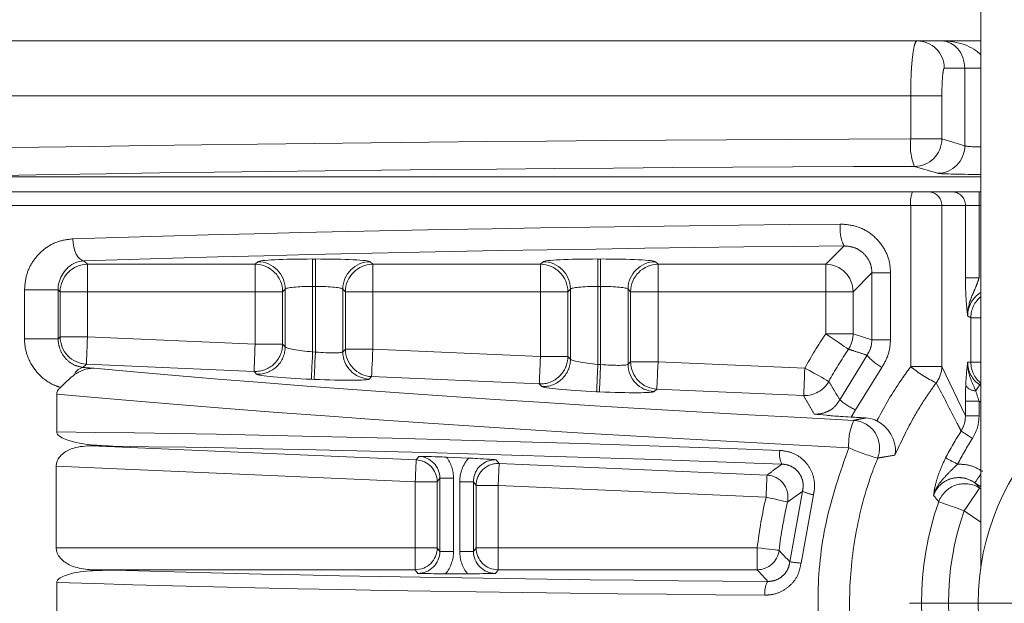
# Model space of a CAD drawing. Header units: millimetres. Extents: x 2 to 601, y 5 to 415.
# Tile 46 of 139: x 213.25 to 216.83, y 201.5 to 203.63. Entities that reach past the tile are written whole.
import ezdxf

# ---------------------------------------------------------------- set-up
doc = ezdxf.new("R2010")
doc.units = ezdxf.units.MM
doc.linetypes.add('PHANTOM', pattern=[12.7, 6.35, -1.27, 1.27, -1.27, 1.27, -1.27])

# ---------------------------------------------------------------- blocks, each defined once
blk = doc.blocks.new('SW_CENTERMARKSYMBOL_1')
at = {"color": 0, "linetype": 'Continuous', "lineweight": 0}
for p, q in [((0, 0.5), (0, 1.16)), ((0, 0), (0, 0.25)), ((-0.5, 0), (-1.16, 0)), ((0, 0), (-0.25, 0)), ((0, 0), (0, -0.25)), ((0, 0), (0.25, 0)), ((0.5, 0), (1.16, 0)), ((0, -0.5), (0, -1.16))]:
    blk.add_line(p, q, dxfattribs=at)

msp = doc.modelspace()

# ---------------------------------------------------------------- linework, layer by layer
at = {"color": 7, "linetype": 'Continuous', "lineweight": 15}
for p, q in [((216.749, 201.634), (216.749, 223.3845)), ((213.179, 203.5495), (216.5157, 203.5495)), ((216.5157, 203.5495), (216.6049, 203.5495)), ((216.6049, 203.5495), (216.749, 203.5495)), ((213.179, 203.0534), (216.749, 203.0534)), ((213.0603, 202.9995), (216.4999, 202.9995)), ((216.4999, 202.9995), (216.5568, 202.9995)), ((216.5568, 202.9995), (216.6427, 202.9995)), ((216.7423, 202.9995), (216.6427, 202.9995)), ((216.7423, 202.9995), (216.749, 202.9995)), ((213.3803, 202.1242), (213.3803, 202.262)), ((213.5074, 202.074), (214.6903, 202.0223)), ((214.8816, 202.0288), (214.8011, 202.0323)), ((213.3782, 201.9996), (213.3782, 201.7017)), ((214.6868, 201.6218), (213.5074, 201.6218)), ((214.7977, 201.607), (214.878, 201.607)), ((213.3803, 201.4233), (213.3803, 201.5757))]:
    msp.add_line(p, q, dxfattribs=at)
at = {"color": 7, "linetype": 'PHANTOM', "lineweight": 0}
for p, q in [((216.6901, 203.4495), (216.6153, 203.4495)), ((216.6901, 203.1669), (216.6901, 203.4495)), ((216.6901, 203.4495), (216.749, 203.4495)), ((216.4929, 203.3495), (213.1238, 203.3495)), ((216.4929, 203.3495), (216.6066, 203.3495)), ((216.4929, 203.1919), (216.4929, 203.3495)), ((216.6066, 203.3495), (216.6066, 203.1919)), ((216.4929, 203.1919), (216.6066, 203.1919)), ((216.6066, 203.1919), (216.6901, 203.1669)), ((216.5905, 203.0669), (216.507, 203.0919)), ((213.179, 203.0534), (216.749, 203.0534)), ((216.7423, 202.9495), (216.7423, 202.9995)), ((216.4929, 202.9495), (213.062, 202.9495)), ((216.4929, 202.3621), (216.4929, 202.9495)), ((216.6066, 202.9495), (216.4929, 202.9495)), ((216.6066, 202.9495), (216.6066, 202.3621)), ((216.6925, 202.9495), (216.6066, 202.9495)), ((216.6925, 202.6852), (216.6925, 202.9495)), ((216.6925, 202.9495), (216.7423, 202.9495)), ((216.7423, 202.9495), (216.7423, 202.6852)), ((216.749, 202.9495), (216.7423, 202.9495)), ((216.1832, 202.7351), (216.2501, 202.802)), ((213.4795, 202.748), (213.4925, 202.7351)), ((214.3128, 202.7544), (214.323, 202.7544)), ((214.3128, 202.7544), (214.3128, 202.6546)), ((214.323, 202.7544), (214.323, 202.6546)), ((215.3526, 202.7544), (215.3628, 202.7544)), ((215.3526, 202.7544), (215.3526, 202.6546)), ((215.3628, 202.7544), (215.3628, 202.6546)), ((213.4925, 202.7351), (214.1037, 202.7351)), ((213.4925, 202.7351), (213.4925, 202.6352)), ((214.1037, 202.7351), (214.1131, 202.7445)), ((214.1037, 202.7351), (214.1037, 202.6352)), ((214.5228, 202.7445), (214.5322, 202.7351)), ((214.5322, 202.7351), (215.1434, 202.7351)), ((214.5322, 202.7351), (214.5322, 202.6352)), ((215.1434, 202.7351), (215.1529, 202.7445)), ((215.1434, 202.7351), (215.1434, 202.6352)), ((215.5625, 202.7445), (215.572, 202.7351)), ((215.572, 202.7351), (216.1832, 202.7351)), ((215.572, 202.6352), (215.572, 202.7351)), ((216.1832, 202.6352), (216.1832, 202.7351)), ((216.3516, 202.7037), (216.283, 202.6352)), ((216.4195, 202.7037), (216.3516, 202.7037)), ((216.3516, 202.4603), (216.3516, 202.7037)), ((216.4195, 202.7037), (216.4195, 202.4603)), ((216.6925, 202.6852), (216.7423, 202.6852)), ((213.2626, 202.464), (213.2626, 202.6425)), ((213.2626, 202.6425), (213.3853, 202.6425)), ((213.3926, 202.6352), (213.3853, 202.6425)), ((213.3853, 202.6425), (213.3853, 202.464)), ((214.213, 202.6446), (214.2035, 202.6352)), ((214.213, 202.4344), (214.213, 202.6446)), ((214.323, 202.6546), (214.3128, 202.6546)), ((214.3128, 202.6546), (214.3128, 202.4158)), ((214.323, 202.4153), (214.323, 202.6546)), ((214.4229, 202.6446), (214.4229, 202.4165)), ((214.4324, 202.6352), (214.4229, 202.6446)), ((215.2527, 202.6446), (215.2433, 202.6352)), ((215.2527, 202.389), (215.2527, 202.6446)), ((215.3628, 202.6546), (215.3526, 202.6546)), ((215.3526, 202.6546), (215.3526, 202.3704)), ((215.3628, 202.3699), (215.3628, 202.6546)), ((215.4627, 202.6446), (215.4627, 202.3711)), ((215.4721, 202.6352), (215.4627, 202.6446)), ((213.3926, 202.471), (213.3926, 202.6352)), ((213.4925, 202.6352), (213.3926, 202.6352)), ((214.1037, 202.6352), (213.4925, 202.6352)), ((213.4925, 202.6352), (213.4925, 202.471)), ((214.2035, 202.6352), (214.1037, 202.6352)), ((214.1037, 202.4443), (214.1037, 202.6352)), ((214.2035, 202.6352), (214.2035, 202.4443)), ((214.4324, 202.4256), (214.4324, 202.6352)), ((214.5322, 202.6352), (214.4324, 202.6352)), ((214.5322, 202.6352), (214.5322, 202.4256)), ((215.1434, 202.6352), (214.5322, 202.6352)), ((215.2433, 202.6352), (215.1434, 202.6352)), ((215.1434, 202.3989), (215.1434, 202.6352)), ((215.2433, 202.6352), (215.2433, 202.3989)), ((215.4721, 202.3802), (215.4721, 202.6352)), ((215.572, 202.6352), (215.4721, 202.6352)), ((215.572, 202.6352), (215.572, 202.3802)), ((216.1832, 202.6352), (215.572, 202.6352)), ((216.1832, 202.4813), (216.1832, 202.6352)), ((216.1832, 202.6352), (216.283, 202.6352)), ((216.283, 202.6352), (216.283, 202.4813)), ((216.7121, 202.5404), (216.7005, 202.5474)), ((216.7121, 202.3787), (216.7121, 202.5404)), ((216.7121, 202.5404), (216.749, 202.5404)), ((213.2626, 202.464), (213.3853, 202.464)), ((213.3853, 202.464), (213.3926, 202.471)), ((213.4925, 202.471), (213.3926, 202.471)), ((213.4925, 202.471), (214.1037, 202.4443)), ((216.283, 202.4813), (216.1832, 202.4813)), ((216.283, 202.4813), (216.3516, 202.4603)), ((216.4195, 202.4603), (216.3516, 202.4603)), ((214.2035, 202.4443), (214.1037, 202.4443)), ((214.2035, 202.4443), (214.213, 202.4344)), ((214.4229, 202.4165), (214.4324, 202.4256)), ((214.5322, 202.4256), (214.4324, 202.4256)), ((214.5322, 202.4256), (215.1434, 202.3989)), ((214.3128, 202.4158), (214.323, 202.4153)), ((215.2433, 202.3989), (215.1434, 202.3989)), ((215.2433, 202.3989), (215.2527, 202.389)), ((216.2348, 202.2412), (216.3337, 202.4038)), ((213.4881, 202.3712), (213.4754, 202.3591)), ((214.0993, 202.3445), (213.4881, 202.3712)), ((215.3526, 202.3704), (215.3628, 202.3699)), ((215.4627, 202.3711), (215.4721, 202.3802)), ((215.572, 202.3802), (215.4721, 202.3802)), ((215.572, 202.3802), (216.1071, 202.3568)), ((216.3872, 202.3585), (216.2923, 202.2041)), ((216.4929, 202.3621), (216.6066, 202.3621)), ((216.6066, 202.3621), (216.6925, 202.1831)), ((216.7005, 202.3781), (216.7121, 202.3787)), ((216.7121, 202.3787), (216.749, 202.3787)), ((214.1088, 202.3347), (214.0993, 202.3445)), ((214.3187, 202.3156), (214.3085, 202.316)), ((214.5279, 202.3258), (214.5184, 202.3168)), ((215.1391, 202.2991), (214.5279, 202.3258)), ((215.1485, 202.2893), (215.1391, 202.2991)), ((215.5676, 202.2804), (215.5582, 202.2714)), ((216.1027, 202.2571), (215.5676, 202.2804)), ((216.749, 202.2956), (216.7446, 202.2954)), ((216.7446, 202.2954), (216.749, 202.2925)), ((215.3584, 202.2702), (215.3482, 202.2706)), ((216.6925, 202.1831), (216.6925, 202.2367)), ((216.6925, 202.2367), (216.7423, 202.2367)), ((216.7423, 202.2367), (216.7423, 202.1831)), ((216.749, 202.2322), (216.7423, 202.2367)), ((216.2923, 202.2041), (216.2754, 202.1782)), ((216.6925, 202.1831), (216.7423, 202.1831)), ((214.6903, 202.0223), (214.7001, 202.035)), ((214.6868, 201.9425), (213.3782, 201.9996)), ((214.9825, 202.0227), (214.9923, 202.0092)), ((214.9923, 202.0092), (214.9888, 201.9293)), ((214.9923, 202.0092), (215.9692, 201.9665)), ((214.7765, 201.9551), (214.7668, 201.9425)), ((214.7765, 201.9551), (214.8265, 201.9551)), ((214.7765, 201.6887), (214.7765, 201.9551)), ((214.8265, 201.9551), (214.8265, 201.6887)), ((214.7668, 201.9425), (214.6868, 201.9425)), ((214.6868, 201.7017), (214.6868, 201.9425)), ((214.7668, 201.9425), (214.7668, 201.7017)), ((214.8991, 201.9428), (214.8491, 201.9428)), ((214.8491, 201.6887), (214.8491, 201.9428)), ((214.8991, 201.9428), (214.8991, 201.6887)), ((214.9089, 201.9293), (214.8991, 201.9428)), ((214.9089, 201.7017), (214.9089, 201.9293)), ((214.9089, 201.9293), (214.9888, 201.9293)), ((214.9888, 201.9293), (214.9888, 201.7017)), ((215.9657, 201.8866), (214.9888, 201.9293)), ((216.749, 201.9243), (216.727, 201.9391)), ((216.744, 201.9196), (216.749, 201.9162)), ((216.0523, 201.6508), (216.0982, 201.9076)), ((216.1381, 201.8949), (216.0932, 201.646)), ((216.749, 201.7956), (216.688, 201.8369)), ((213.3782, 201.7017), (214.6868, 201.7017)), ((214.6868, 201.7017), (214.6868, 201.6218)), ((214.6868, 201.7017), (214.7668, 201.7017)), ((214.7668, 201.7017), (214.7765, 201.6887)), ((214.7765, 201.6887), (214.8265, 201.6887)), ((214.8991, 201.6887), (214.8491, 201.6887)), ((214.8991, 201.6887), (214.9089, 201.7017)), ((214.9089, 201.7017), (214.9888, 201.7017)), ((214.9888, 201.6218), (214.9888, 201.7017)), ((214.9888, 201.7017), (215.9336, 201.7017)), ((215.9336, 201.7017), (215.9336, 201.6218)), ((214.6966, 201.6087), (214.6868, 201.6218)), ((214.9888, 201.6218), (214.979, 201.6087)), ((215.9336, 201.6218), (214.9888, 201.6218))]:
    msp.add_line(p, q, dxfattribs=at)
at = {"color": 7, "linetype": 'PHANTOM', "lineweight": 0, "flags": 128}
for points in [[(213.4384, 202.8279), (213.4395, 202.8127), (213.4421, 202.7981), (213.446, 202.7846), (213.4511, 202.7726), (213.4573, 202.7627), (213.4642, 202.7551), (213.4717, 202.7501), (213.4795, 202.748)], [(213.4925, 202.471), (213.4916, 202.4521), (213.4908, 202.434), (213.4901, 202.4171), (213.4895, 202.4022), (213.4889, 202.3898), (213.4885, 202.3803), (213.4882, 202.374), (213.4881, 202.3712)], [(216.2661, 202.4257), (216.2638, 202.4273), (216.2586, 202.4308), (216.2507, 202.4361), (216.2404, 202.443), (216.228, 202.4513), (216.2139, 202.4607), (216.1988, 202.4708), (216.1832, 202.4813)], [(214.1037, 202.4443), (214.1028, 202.4255), (214.102, 202.4073), (214.1013, 202.3904), (214.1006, 202.3755), (214.1001, 202.3631), (214.0997, 202.3536), (214.0994, 202.3473), (214.0993, 202.3445)], [(214.5322, 202.4256), (214.5314, 202.4067), (214.5306, 202.3886), (214.5299, 202.3717), (214.5292, 202.3568), (214.5287, 202.3444), (214.5283, 202.3349), (214.528, 202.3286), (214.5279, 202.3258)], [(214.3128, 202.4158), (214.312, 202.3969), (214.3112, 202.3787), (214.3105, 202.3619), (214.3098, 202.347), (214.3093, 202.3346), (214.3089, 202.325), (214.3086, 202.3188), (214.3085, 202.316)], [(214.323, 202.4153), (214.3222, 202.3965), (214.3214, 202.3783), (214.3207, 202.3615), (214.32, 202.3466), (214.3195, 202.3341), (214.3191, 202.3246), (214.3188, 202.3183), (214.3187, 202.3156)], [(215.5676, 202.2804), (215.5678, 202.2832), (215.568, 202.2895), (215.5684, 202.299), (215.569, 202.3114), (215.5696, 202.3263), (215.5704, 202.3432), (215.5712, 202.3614), (215.572, 202.3802)], [(216.1027, 202.2571), (216.1028, 202.2598), (216.1031, 202.2661), (216.1035, 202.2756), (216.1041, 202.2881), (216.1047, 202.303), (216.1054, 202.3198), (216.1062, 202.338), (216.1071, 202.3568)], [(216.1943, 202.3083), (216.1919, 202.3097), (216.1864, 202.3127), (216.1781, 202.3173), (216.1672, 202.3234), (216.1542, 202.3306), (216.1394, 202.3388), (216.1235, 202.3477), (216.1071, 202.3568)], [(216.6768, 202.1272), (216.6787, 202.126), (216.6818, 202.124), (216.686, 202.1213), (216.6911, 202.1179), (216.6971, 202.1141), (216.7038, 202.1098), (216.7109, 202.1052), (216.7181, 202.1005)], [(216.744, 201.9196), (216.7424, 201.9173), (216.7389, 201.9121), (216.7336, 201.9042), (216.7266, 201.8939), (216.7182, 201.8815), (216.7088, 201.8675), (216.6986, 201.8525), (216.688, 201.8369)], [(215.9657, 201.8866), (215.9806, 201.8832), (215.9949, 201.8799), (216.0082, 201.8769), (216.0199, 201.8742), (216.0296, 201.8719), (216.0369, 201.8702), (216.0417, 201.8692), (216.0436, 201.8687)], [(216.5951, 201.8695), (216.5994, 201.868), (216.6063, 201.8655), (216.6157, 201.8622), (216.6274, 201.8582), (216.6409, 201.8534), (216.6558, 201.8482), (216.6716, 201.8426), (216.688, 201.8369)], [(215.9336, 201.7017), (215.9488, 201.6999), (215.9634, 201.6982), (215.9769, 201.6966), (215.9888, 201.6952), (215.9987, 201.6941), (216.0062, 201.6932), (216.011, 201.6926), (216.013, 201.6924)]]:
    msp.add_lwpolyline(points, dxfattribs=at)
at = {"color": 7, "linetype": 'Continuous', "lineweight": 15}
msp.add_circle((217.649, 201.4995), 0.91, dxfattribs=at)
at = {"color": 7, "linetype": 'PHANTOM', "lineweight": 0}
for centre, radius, start, end in [((216.5155, 203.4497), 0.0998, 359.8896, 89.8873), ((216.6921, 203.1691), 0.2005, 173.4555, 202.6176), ((216.5065, 203.192), 0.1001, 270.2613, 359.9422), ((216.5901, 203.167), 0.1001, 270.2554, 359.9344), ((216.5871, 202.9617), 0.095, 156.5542, 187.3781), ((216.5567, 202.9496), 0.0499, 359.8954, 89.8815), ((216.6426, 202.9496), 0.0499, 359.8954, 89.8815), ((216.378, 202.8652), 0.1426, 173.2736, 206.3001), ((213.4928, 202.6348), 0.1002, 90.1947, 179.7992), ((214.1033, 202.6349), 0.1002, 0.1736, 89.8188), ((214.1128, 202.6443), 0.1002, 0.1814, 89.811), ((214.5231, 202.6443), 0.1002, 90.181, 179.8129), ((214.5325, 202.6349), 0.1002, 90.1753, 179.8187), ((215.1431, 202.6349), 0.1002, 0.1813, 89.8247), ((215.1525, 202.6443), 0.1002, 0.1871, 89.819), ((215.5628, 202.6443), 0.1002, 90.189, 179.8186), ((215.5723, 202.6349), 0.1002, 90.1812, 179.8264), ((216.1828, 202.6349), 0.1002, 0.187, 89.819), ((216.8127, 202.5399), 0.1006, 129.31, 179.683), ((213.4928, 202.4713), 0.1002, 180.1853, 267.3168), ((217.649, 201.4995), 1.7643, 146.1853, 150.925), ((216.1829, 202.4814), 0.1001, 326.2156, 359.9485), ((214.1033, 202.4446), 0.1002, 267.6933, 359.8101), ((214.1128, 202.4348), 0.1002, 267.6933, 359.8101), ((214.5325, 202.4259), 0.1002, 180.1789, 267.3232), ((217.649, 201.4995), 1.6644, 146.1853, 150.925), ((214.5231, 202.4169), 0.1002, 180.1853, 267.3168), ((215.1431, 202.3992), 0.1002, 267.6933, 359.8101), ((163.3734, 204.6006), 51.8168, 357.45439, 357.56481), ((215.1525, 202.3894), 0.1002, 267.6882, 359.8021), ((216.5006, 202.5468), 0.2197, 220.604, 238.9595), ((213.4837, 202.3176), 0.0423, 101.3272, 159.9532), ((289.2272, 199.1074), 73.9467, 177.470909, 177.548284), ((223.8578, 201.9505), 8.5054, 177.17324, 177.84595), ((215.5628, 202.3715), 0.1002, 180.1789, 267.3232), ((215.5723, 202.3805), 0.1002, 180.1571, 267.3307), ((216.7982, 202.7369), 0.4834, 230.8286, 243.9046), ((216.5073, 202.3639), 0.0993, 322.0082, 358.9771), ((216.8124, 202.3787), 0.1002, 180.0096, 230.7852), ((216.1069, 202.3571), 0.1001, 267.6004, 330.8301), ((216.729, 202.3155), 0.0416, 211.6558, 271.3781), ((217.8742, 201.5163), 1.3723, 145.4037, 146.4917), ((216.3925, 202.4227), 0.2405, 228.9955, 245.3618), ((216.4755, 202.0789), 0.2088, 155.2628, 183.4081), ((216.2789, 202.0659), 0.1006, 338.3802, 86.0415), ((217.649, 201.4995), 1.1573, 147.1508, 152.7477), ((217.649, 201.4995), 1.108, 147.1508, 152.7477), ((216.5722, 202.753), 0.7513, 246.0365, 254.5824), ((216.0931, 202.0429), 0.0783, 169.6316, 207.2114), ((220.6265, 209.7535), 8.7013, 242.58506, 242.90929), ((256.4111, 200.1642), 41.7621, 177.44982, 177.55951), ((214.6867, 201.9424), 0.0801, 0.0772, 87.4385), ((214.9889, 201.9292), 0.0801, 87.5645, 179.9138), ((153.0082, 204.6703), 63.019, 357.468318, 357.541008), ((215.9655, 201.8865), 0.0801, 347.152, 87.3989), ((205.6616, 209.4474), 13.3723, 325.84182, 326.00975), ((216.6896, 201.835), 0.1005, 57.2212, 159.9659), ((217.649, 201.4995), 1.7273, 167.0474, 173.2755), ((216.1934, 202.1373), 0.2486, 247.4928, 257.1566), ((217.649, 201.4995), 1.6473, 167.0474, 173.2755), ((217.649, 201.4995), 1.117, 160.6547, 199.3453), ((217.649, 201.4995), 1.0185, 160.6547, 199.3453), ((214.6867, 201.7018), 0.0801, 270.0642, 359.9256), ((214.9889, 201.7018), 0.0801, 180.0744, 269.9358), ((215.9336, 201.7018), 0.08, 270.0559, 353.2252), ((216.143, 202.2585), 0.6145, 261.5083, 265.3489), ((216.0369, 201.5401), 0.0758, 148.9498, 188.2294)]:
    msp.add_arc(centre, radius, start, end, dxfattribs=at)
at = {"color": 7, "linetype": 'Continuous', "lineweight": 15}
for centre, major_axis, ratio, start_param, end_param in [((216.6049, 203.4495), (0, 0.1), 0.85244, 4.712389, 6.283185), ((217.649, 202.5423), (8.2, -0.359), 0.052358, 4.546372, 4.553118), ((217.649, 201.6458), (8.2, -0.3585), 0.034887, 2.090978, 2.101793), ((217.649, 201.8689), (8.2, 0), 0.034921, 4.182918, 4.194635)]:
    msp.add_ellipse(centre, major_axis=major_axis, ratio=ratio, start_param=start_param, end_param=end_param, dxfattribs=at)
at = {"color": 7, "linetype": 'PHANTOM', "lineweight": 0}
for centre, major_axis, ratio, start_param, end_param in [((216.6049, 203.4495), (0.1649, 0), 0.606283, 0.507808, 1.570796), ((217.649, 202.9819), (8.2, 0), 0.025867, 1.712259, 2.15538), ((216.7698, 203.1673), (0.08, 0), 0.058918, 3.228859, 4.449195), ((217.649, 202.882), (8.1, 0), 0.026186, 1.712259, 2.15538), ((216.7698, 203.0674), (0.18, 0), 0.026186, 3.228859, 4.5965), ((217.649, 202.4627), (8.2, 0), 0.051896, 1.743934, 2.110038), ((217.649, 202.3828), (8.12, 0), 0.052408, 1.743934, 2.110038), ((214.3128, 202.744), (0.2, 0), 0.052408, 1.570796, 3.089233), ((214.323, 202.744), (0.2, 0), 0.052408, 0.05236, 1.570796), ((215.3526, 202.744), (0.2, 0), 0.052408, 1.570796, 3.089233), ((215.3628, 202.744), (0.2, 0), 0.052408, 0.05236, 1.570796), ((214.3128, 202.6441), (0.1, 0), 0.104816, 1.570796, 3.089233), ((214.323, 202.6441), (0.1, 0), 0.104816, 0.05236, 1.570796), ((215.3526, 202.6441), (0.1, 0), 0.104816, 1.570796, 3.089233), ((215.3628, 202.6441), (0.1, 0), 0.104816, 0.05236, 1.570796), ((216.8013, 202.5467), (0.0867, -0.0519), 0.989746, 2.651262, 3.679016), ((214.3128, 202.4263), (0.1, -0.0088), 0.104113, 3.203144, 4.72158), ((214.323, 202.4258), (0.1, -0.0088), 0.104113, 4.72158, 6.240017), ((215.3526, 202.3809), (0.1, -0.0088), 0.104113, 3.203144, 4.72158), ((217.6525, 202.542), (8.12, -0.3555), 0.052358, 4.174349, 4.180008), ((217.04, 202.4048), (5.2291, -0.2289), 0.052358, 3.974873, 4.569953), ((215.3628, 202.3804), (0.1, -0.0088), 0.104113, 4.72158, 6.240017), ((216.8013, 202.3782), (0.1007, 0.0047), 0.992409, 3.095113, 4.069089), ((214.3085, 202.3265), (0.2, -0.0088), 0.052358, 3.196245, 4.714681), ((214.3187, 202.326), (0.2, -0.0088), 0.052358, 4.714681, 6.233118), ((215.3482, 202.2811), (0.2, -0.0088), 0.052358, 3.196245, 4.714681), ((216.7013, 202.2308), (-0.0004, 0.1209), 0.072288, 1.023979, 1.521554), ((217.0357, 202.305), (5.3291, -0.2289), 0.051379, 3.958712, 4.569868), ((215.3584, 202.2806), (0.2, -0.0088), 0.052358, 4.714681, 6.233118), ((216.7511, 202.2308), (-0.0288, 0.0795), 0.07387, 0.97203, 1.469605), ((217.0357, 201.8318), (5.3291, -0.2308), 0.034561, 1.764817, 2.328176), ((217.0335, 201.7819), (5.2791, -0.2308), 0.034887, 1.764845, 2.284386), ((214.6965, 201.955), (0.0491, 0.0634), 0.997948, 5.37182, 6.89811), ((214.6965, 201.955), (-0.0797, -0.1029), 0.999087, 2.230227, 2.86574), ((214.9791, 201.9426), (-0.0764, 0.1053), 0.999007, 0.220041, 0.942737), ((214.9791, 201.9426), (-0.0471, 0.0649), 0.997769, 5.612449, 7.225923), ((214.6965, 201.6888), (-0.0481, 0.0641), 0.997863, 2.498634, 4.068516), ((214.6965, 201.6888), (0.0781, -0.1041), 0.999049, 0.247819, 0.926924), ((214.9791, 201.6888), (0.0781, 0.1041), 0.999049, 2.214669, 2.893774), ((214.9791, 201.6888), (0.0481, 0.0641), 0.997863, 2.214669, 3.784552), ((217.0357, 201.7598), (5.2791, 0), 0.034921, 4.001389, 4.509494), ((217.0357, 201.7098), (5.3291, 0), 0.034593, 3.956505, 4.509494)]:
    msp.add_ellipse(centre, major_axis=major_axis, ratio=ratio, start_param=start_param, end_param=end_param, dxfattribs=at)
for points, knots in [([(216.4929, 203.3495), (216.4931, 203.3719), (216.4936, 203.4168), (216.4975, 203.4767), (216.5033, 203.522), (216.5098, 203.546), (216.514, 203.5485), (216.5157, 203.5495)], [0, 0, 0, 0, 0.2144095, 0.4287649, 0.6431828, 0.8578372, 1, 1, 1, 1]), ([(216.6153, 203.4495), (216.6147, 203.449), (216.613, 203.4478), (216.6106, 203.4357), (216.6084, 203.4131), (216.6069, 203.3832), (216.6067, 203.3607), (216.6066, 203.3495)], [0, 0, 0, 0, 0.142244, 0.356972, 0.571411, 0.785701, 1, 1, 1, 1]), ([(216.2364, 202.8819), (216.2572, 202.8801), (216.2987, 202.8765), (216.3543, 202.8452), (216.3955, 202.799), (216.4166, 202.7488), (216.4187, 202.7163), (216.4195, 202.7037)], [0, 0, 0, 0, 0.221081, 0.441805, 0.65769, 0.868031, 1, 1, 1, 1]), ([(213.2626, 202.6425), (213.2643, 202.6613), (213.2676, 202.6988), (213.2932, 202.7495), (213.3317, 202.7914), (213.3818, 202.8208), (213.4198, 202.8256), (213.4384, 202.8279)], [0, 0, 0, 0, 0.1837175, 0.3673448, 0.5640517, 0.7867117, 1, 1, 1, 1]), ([(216.3516, 202.7037), (216.3511, 202.7107), (216.35, 202.7288), (216.3383, 202.7568), (216.3154, 202.7824), (216.2845, 202.7994), (216.2616, 202.8011), (216.2501, 202.802)], [0, 0, 0, 0, 0.130209, 0.337463, 0.551608, 0.773887, 1, 1, 1, 1]), ([(216.7005, 202.5474), (216.7005, 202.5475), (216.7, 202.551), (216.6981, 202.568), (216.6952, 202.5971), (216.6929, 202.6428), (216.6927, 202.671), (216.6925, 202.6852)], [0, 0, 0, 0, 0.003679, 0.104133, 0.508792, 0.753879, 1, 1, 1, 1]), ([(216.7423, 202.6852), (216.7394, 202.6766), (216.7331, 202.6577), (216.716, 202.6204), (216.7018, 202.5837), (216.7002, 202.5544), (216.7005, 202.5476), (216.7005, 202.5474)], [0, 0, 0, 0, 0.179073, 0.391389, 0.858311, 0.995677, 1, 1, 1, 1]), ([(213.3935, 202.2861), (213.3843, 202.2894), (213.3538, 202.3002), (213.3089, 202.3345), (213.2738, 202.3908), (213.2632, 202.437), (213.2627, 202.4596), (213.2626, 202.464)], [0, 0, 0, 0, 0.134556, 0.442677, 0.730608, 0.948174, 1, 1, 1, 1]), ([(213.3853, 202.464), (213.3853, 202.4615), (213.3855, 202.4487), (213.3917, 202.4218), (213.4108, 202.3904), (213.4403, 202.3666), (213.4636, 202.3616), (213.4754, 202.3591)], [0, 0, 0, 0, 0.039098, 0.207481, 0.446502, 0.719524, 1, 1, 1, 1]), ([(216.3337, 202.4038), (216.3389, 202.4125), (216.3491, 202.4298), (216.3508, 202.4501), (216.3516, 202.4603)], [0, 0, 0, 0, 0.502021, 1, 1, 1, 1]), ([(216.4195, 202.4603), (216.418, 202.4421), (216.4151, 202.4056), (216.3965, 202.3742), (216.3872, 202.3585)], [0, 0, 0, 0, 0.499108, 1, 1, 1, 1]), ([(216.3337, 202.4038), (216.3314, 202.4045), (216.3153, 202.4098), (216.2928, 202.4172), (216.2726, 202.4237), (216.2661, 202.4257)], [0, 0, 0, 0, 0.101937, 0.715126, 1, 1, 1, 1]), ([(216.3697, 202.1646), (216.3712, 202.1674), (216.3974, 202.2179), (216.4372, 202.2849), (216.4807, 202.3453), (216.4929, 202.3621)], [0, 0, 0, 0, 0.041019, 0.731988, 1, 1, 1, 1]), ([(216.6936, 202.2936), (216.6936, 202.2951), (216.6943, 202.3115), (216.6961, 202.3387), (216.6987, 202.3626), (216.7001, 202.3748), (216.7005, 202.378), (216.7005, 202.3781)], [0, 0, 0, 0, 0.041319, 0.465738, 0.857374, 0.994602, 1, 1, 1, 1]), ([(216.7005, 202.3781), (216.7005, 202.3779), (216.7003, 202.3729), (216.701, 202.3508), (216.7106, 202.3166), (216.7239, 202.2885), (216.7296, 202.2749), (216.73, 202.2738)], [0, 0, 0, 0, 0.005659, 0.138605, 0.602012, 0.969046, 1, 1, 1, 1]), ([(216.1943, 202.3083), (216.2008, 202.2974), (216.2142, 202.275), (216.2278, 202.2526), (216.2348, 202.2412)], [0, 0, 0, 0, 0.488269, 1, 1, 1, 1]), ([(216.5856, 202.3028), (216.5744, 202.2871), (216.5443, 202.2446), (216.491, 202.1584), (216.4562, 202.0841), (216.4354, 202.0396)], [0, 0, 0, 0, 0.190812, 0.514773, 1, 1, 1, 1]), ([(216.6768, 202.1272), (216.672, 202.1366), (216.6415, 202.1967), (216.6112, 202.2542), (216.5856, 202.3028)], [0, 0, 0, 0, 0.155553, 1, 1, 1, 1]), ([(216.141, 202.1894), (216.1346, 202.2007), (216.1217, 202.2233), (216.109, 202.2458), (216.1027, 202.2571)], [0, 0, 0, 0, 0.500085, 1, 1, 1, 1]), ([(216.141, 202.1894), (216.1455, 202.1893), (216.161, 202.189), (216.187, 202.1955), (216.216, 202.2132), (216.2285, 202.2319), (216.2348, 202.2412)], [0, 0, 0, 0, 0.121834, 0.421956, 0.713073, 1, 1, 1, 1]), ([(216.2859, 202.1663), (216.294, 202.168), (216.3086, 202.171), (216.3233, 202.174), (216.3299, 202.1754)], [0, 0, 0, 0, 0.552622, 1, 1, 1, 1]), ([(216.6768, 202.1272), (216.6814, 202.136), (216.6907, 202.1536), (216.6919, 202.1733), (216.6925, 202.1831)], [0, 0, 0, 0, 0.50352, 1, 1, 1, 1]), ([(216.7423, 202.1831), (216.7413, 202.1686), (216.7392, 202.1393), (216.7252, 202.1135), (216.7181, 202.1005)], [0, 0, 0, 0, 0.494801, 1, 1, 1, 1]), ([(216.2671, 200.9324), (216.2586, 200.954), (216.2182, 201.0566), (216.1678, 201.2519), (216.1474, 201.5211), (216.1742, 201.7994), (216.2358, 201.9764), (216.2671, 202.0665)], [0, 0, 0, 0, 0.0599198, 0.2848893, 0.5173185, 0.7542642, 1, 1, 1, 1]), ([(216.016, 202.057), (216.031, 202.055), (216.0609, 202.051), (216.1, 202.0265), (216.1285, 201.9917), (216.1431, 201.9498), (216.1432, 201.9164), (216.139, 201.8987), (216.1381, 201.8949)], [0, 0, 0, 0, 0.195526, 0.390732, 0.581488, 0.767047, 0.949764, 1, 1, 1, 1]), ([(216.3725, 202.0288), (216.3663, 202.013), (216.3316, 201.9239), (216.2869, 201.7544), (216.2631, 201.5144), (216.282, 201.2699), (216.3272, 201.0874), (216.3647, 200.9903), (216.3725, 200.9702)], [0, 0, 0, 0, 0.047014, 0.264894, 0.482769, 0.711466, 0.940165, 1, 1, 1, 1]), ([(216.4354, 202.0396), (216.4224, 202.0374), (216.4013, 202.0338), (216.3805, 202.0302), (216.3725, 202.0288)], [0, 0, 0, 0, 0.617777, 1, 1, 1, 1]), ([(216.5762, 201.8931), (216.5763, 201.8932), (216.5781, 201.9082), (216.5831, 201.9351), (216.5983, 201.9833), (216.6125, 202.0133), (216.6202, 202.0294)], [0, 0, 0, 0, 0.003687, 0.422988, 0.689869, 1, 1, 1, 1]), ([(215.9692, 201.9665), (215.9781, 201.9733), (215.996, 201.9868), (216.0143, 202.0004), (216.0234, 202.0071)], [0, 0, 0, 0, 0.49996, 1, 1, 1, 1]), ([(216.0982, 201.9076), (216.0988, 201.91), (216.1013, 201.9208), (216.1013, 201.9414), (216.0923, 201.9673), (216.0748, 201.9887), (216.0508, 202.0036), (216.0326, 202.0059), (216.0234, 202.0071)], [0, 0, 0, 0, 0.049935, 0.230867, 0.414489, 0.60438, 0.800956, 1, 1, 1, 1]), ([(216.664, 202.0069), (216.6554, 201.9985), (216.6379, 201.9815), (216.6132, 201.9563), (216.5945, 201.9329), (216.5828, 201.9114), (216.578, 201.8996), (216.5763, 201.8933), (216.5762, 201.8931)], [0, 0, 0, 0, 0.237702, 0.483739, 0.734699, 0.864175, 0.995611, 1, 1, 1, 1]), ([(216.664, 202.0069), (216.6789, 202.0062), (216.7113, 202.0049), (216.7398, 201.989), (216.755, 201.9805)], [0, 0, 0, 0, 0.462153, 1, 1, 1, 1]), ([(216.727, 201.9391), (216.7168, 201.9448), (216.6962, 201.9562), (216.6608, 201.9592), (216.6271, 201.9509), (216.5989, 201.9317), (216.5831, 201.9104), (216.5776, 201.8966), (216.5762, 201.8931)], [0, 0, 0, 0, 0.1930887, 0.3849441, 0.5726419, 0.7560139, 0.9376061, 1, 1, 1, 1]), ([(216.727, 201.9391), (216.7299, 201.9358), (216.7356, 201.9293), (216.7412, 201.9227), (216.744, 201.9196)], [0, 0, 0, 0, 0.513207, 1, 1, 1, 1]), ([(216.0982, 201.9076), (216.0889, 201.901), (216.0705, 201.8881), (216.0525, 201.8751), (216.0436, 201.8687)], [0, 0, 0, 0, 0.5088754, 1, 1, 1, 1]), ([(216.5951, 201.8695), (216.5924, 201.8728), (216.5861, 201.8807), (216.5798, 201.8886), (216.5762, 201.8931)], [0, 0, 0, 0, 0.4261558, 1, 1, 1, 1]), ([(216.013, 201.6924), (216.0193, 201.6856), (216.0323, 201.6717), (216.0455, 201.6579), (216.0523, 201.6508)], [0, 0, 0, 0, 0.486657, 1, 1, 1, 1]), ([(216.0932, 201.646), (216.0904, 201.6319), (216.0849, 201.6036), (216.0594, 201.5677), (216.0244, 201.5417), (215.9898, 201.5303), (215.9686, 201.5295), (215.9618, 201.5292)], [0, 0, 0, 0, 0.22061, 0.441693, 0.664983, 0.893613, 1, 1, 1, 1]), ([(215.9719, 201.5792), (215.976, 201.5794), (215.989, 201.5798), (216.0101, 201.5866), (216.0315, 201.6025), (216.0472, 201.6246), (216.0506, 201.642), (216.0523, 201.6508)], [0, 0, 0, 0, 0.108452, 0.339755, 0.563075, 0.782239, 1, 1, 1, 1]), ([(215.9719, 201.5792), (215.9654, 201.5864), (215.9526, 201.6005), (215.9399, 201.6147), (215.9336, 201.6218)], [0, 0, 0, 0, 0.503331, 1, 1, 1, 1])]:
    msp.add_open_spline(points, degree=3, knots=knots, dxfattribs=at)
at = {"color": 7, "linetype": 'Continuous', "lineweight": 15}
for points, knots in [([(213.4795, 202.748), (213.4695, 202.7465), (213.4493, 202.7434), (213.4227, 202.7267), (213.4019, 202.7032), (213.3894, 202.6765), (213.3855, 202.6551), (213.3853, 202.6445), (213.3853, 202.6425)], [0, 0, 0, 0, 0.227252, 0.461478, 0.660085, 0.834796, 0.969555, 1, 1, 1, 1]), ([(213.5149, 202.3561), (213.5143, 202.3561), (213.5016, 202.3563), (213.4767, 202.3519), (213.4547, 202.3386), (213.444, 202.3321)], [0, 0, 0, 0, 0.021357, 0.527742, 1, 1, 1, 1]), ([(213.444, 202.3321), (213.4368, 202.3264), (213.4202, 202.3131), (213.4044, 202.2956), (213.3948, 202.2872), (213.3935, 202.2861)], [0, 0, 0, 0, 0.399376, 0.921486, 1, 1, 1, 1]), ([(213.3803, 202.262), (213.3806, 202.2649), (213.3812, 202.2706), (213.3861, 202.279), (213.3907, 202.2835), (213.3935, 202.2861)], [0, 0, 0, 0, 0.288835, 0.575153, 1, 1, 1, 1]), ([(216.2754, 202.1782), (216.2623, 202.179), (216.2284, 202.181), (216.1829, 202.1849), (216.1556, 202.1879), (216.1412, 202.1894), (216.141, 202.1894)], [0, 0, 0, 0, 0.234767, 0.6081, 0.996105, 1, 1, 1, 1]), ([(216.3299, 202.1754), (216.341, 202.1738), (216.3548, 202.1719), (216.3673, 202.1658), (216.3697, 202.1646)], [0, 0, 0, 0, 0.802234, 1, 1, 1, 1]), ([(216.3697, 202.1646), (216.3776, 202.1598), (216.3933, 202.1502), (216.4139, 202.1279), (216.4314, 202.0979), (216.4381, 202.0668), (216.4372, 202.0472), (216.4354, 202.0397), (216.4354, 202.0396)], [0, 0, 0, 0, 0.150521, 0.300416, 0.511818, 0.803357, 0.996501, 1, 1, 1, 1]), ([(213.5842, 202.0722), (213.5621, 202.0732), (213.5035, 202.076), (213.4371, 202.0853), (213.3929, 202.1056), (213.3835, 202.1149), (213.3807, 202.12), (213.3804, 202.1229), (213.3803, 202.1242)], [0, 0, 0, 0, 0.307037, 0.813508, 0.928927, 0.964877, 0.984795, 1, 1, 1, 1]), ([(213.3782, 201.9996), (213.3786, 202.0044), (213.3796, 202.0155), (213.389, 202.0328), (213.4093, 202.0522), (213.4497, 202.071), (213.4853, 202.0728), (213.5074, 202.074)], [0, 0, 0, 0, 0.0791071, 0.1811465, 0.3255362, 0.5798904, 1, 1, 1, 1]), ([(214.7001, 202.035), (214.7002, 202.035), (214.7084, 202.0349), (214.7298, 202.0345), (214.7629, 202.0338), (214.7905, 202.0327), (214.8011, 202.0323)], [0, 0, 0, 0, 0.005032, 0.271958, 0.72055, 1, 1, 1, 1]), ([(214.8816, 202.0288), (214.8922, 202.0283), (214.9199, 202.0269), (214.9527, 202.0248), (214.9744, 202.0233), (214.9824, 202.0227), (214.9825, 202.0227)], [0, 0, 0, 0, 0.279582, 0.727993, 0.995124, 1, 1, 1, 1]), ([(213.5074, 201.6218), (213.487, 201.6236), (213.4517, 201.6269), (213.4119, 201.646), (213.3899, 201.6669), (213.3798, 201.6846), (213.3786, 201.6969), (213.3782, 201.7017)], [0, 0, 0, 0, 0.384407, 0.666934, 0.800032, 0.921277, 1, 1, 1, 1]), ([(213.3803, 201.5757), (213.3804, 201.5769), (213.3807, 201.5797), (213.3833, 201.5846), (213.3918, 201.593), (213.4304, 201.6104), (213.4988, 201.6193), (213.5604, 201.6198), (213.5906, 201.6201)], [0, 0, 0, 0, 0.014525, 0.033119, 0.065636, 0.166156, 0.591182, 1, 1, 1, 1]), ([(214.7977, 201.607), (214.787, 201.6071), (214.7594, 201.6072), (214.7263, 201.6079), (214.7049, 201.6085), (214.6967, 201.6087), (214.6966, 201.6087)], [0, 0, 0, 0, 0.279668, 0.728019, 0.994967, 1, 1, 1, 1]), ([(214.979, 201.6087), (214.9789, 201.6087), (214.9707, 201.6085), (214.9493, 201.6079), (214.9163, 201.6072), (214.8886, 201.6071), (214.878, 201.607)], [0, 0, 0, 0, 0.005033, 0.271981, 0.720332, 1, 1, 1, 1])]:
    msp.add_open_spline(points, degree=3, knots=knots, dxfattribs=at)

# ---------------------------------------------------------------- block references
at = {"color": 7, "linetype": 'Continuous', "lineweight": 0}
msp.add_blockref('SW_CENTERMARKSYMBOL_1', (217.649, 201.4995), dxfattribs=at)

doc.saveas('drawing.dxf')
